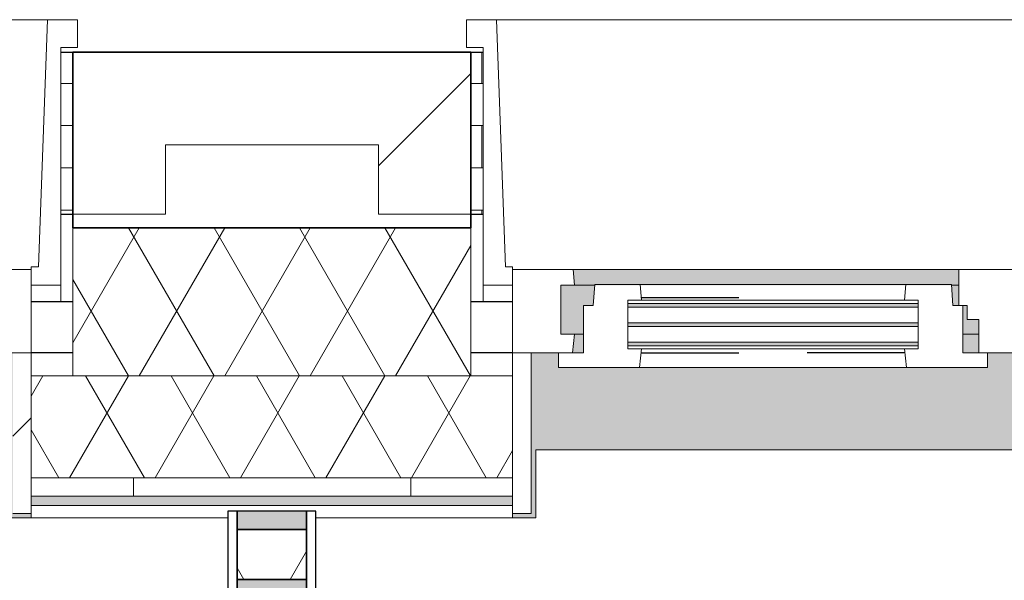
# Model space of a CAD drawing. Extents: x 3176 to 58266, y 1852 to 38199.
# Tile 53 of 256: x 11577 to 12642, y 36007 to 36613. Entities that reach past the tile are written whole.
import ezdxf

# ---------------------------------------------------------------- set-up
doc = ezdxf.new("R2010")
doc.units = 0
doc.header["$LTSCALE"] = 50
doc.linetypes.add('Onderlegger 1e verdieping$0$gestippeld', pattern=[6.35, 3.175, -3.175])
doc.layers.get('0').update_dxf_attribs({"linetype": 'CONTINUOUS'})
for name, color, linetype, lineweight in [('Onderlegger 1e verdieping$0$A-GLAZ', 8, 'CONTINUOUS', 25), ('Onderlegger 1e verdieping$0$A-GLAZ-GLAS', 8, 'CONTINUOUS', 25), ('Onderlegger 1e verdieping$0$A-WALL', 8, 'CONTINUOUS', 25), ('Onderlegger 1e verdieping$0$A-WALL-PATT', 8, 'CONTINUOUS', 50), ('Onderlegger 1e verdieping$0$I-WALL', 8, 'CONTINUOUS', 25)]:
    doc.layers.add(name, color=color, linetype=linetype, lineweight=lineweight)
pattern_1 = [(0, (4516.597, 40108.085), (0, 45.688), []), (90, (4516.6, 40108.08), (-105, 45.688), [45.688, -45.688])]

# ---------------------------------------------------------------- blocks, each defined once
blk = doc.blocks.new('Onderlegger 1e verdieping$0$22_KA_systeempanel_dicht - staal-V112-Plotview 1e Verdieping - schaal 1 op 100')
at = {"layer": 'Onderlegger 1e verdieping$0$A-GLAZ', "lineweight": 18}
h = blk.add_hatch(color=256, dxfattribs=at)
h.paths.add_polyline_path([(-47, -37.5), (-27, -37.5), (-27, 37.5), (-47, 37.5)], flags=0)
h.paths.add_polyline_path([(27, 37.5), (27, -37.5), (47, -37.5), (47, 37.5)], flags=0)
h = blk.add_hatch(dxfattribs=at)
h.set_pattern_fill('FP_140', color=256, style=0, pattern_type=2)
h.set_pattern_definition([(330, (-36035.2, 11849.93), (60, 103.92305), []), (30, (-36035.2, 11849.93), (-60, 103.92305), [])])
h.paths.add_polyline_path([(-27, -37.5), (27, -37.5), (27, 37.5), (-27, 37.5)], flags=0)
at = {"layer": 'Onderlegger 1e verdieping$0$A-GLAZ'}
for p, q in [((47, 47.5), (-47, 47.5)), ((-47, 47.5), (-47, 37.5)), ((47, 37.5), (47, 47.5)), ((-47, 37.5), (47, 37.5)), ((-27, 37.5), (-47, 37.5)), ((-47, 37.5), (-47, -37.5)), ((27, 37.5), (-27, 37.5)), ((-27, 37.5), (-27, -37.5)), ((-27, -37.5), (-27, 37.5)), ((27, -37.5), (27, 37.5)), ((47, 37.5), (27, 37.5)), ((27, 37.5), (27, -37.5)), ((47, -37.5), (47, 37.5)), ((47, -37.5), (-47, -37.5)), ((-47, -37.5), (-47, -47.5)), ((-47, -37.5), (-27, -37.5)), ((-27, -37.5), (27, -37.5)), ((27, -37.5), (47, -37.5)), ((47, -47.5), (47, -37.5)), ((-47, -47.5), (47, -47.5))]:
    blk.add_line(p, q, dxfattribs=at)
blk = doc.blocks.new('Onderlegger 1e verdieping$0$31_KA_Houten kozijn metselwerkgevel met draaiend deel verdieping - 31_KA_Houten kozijn metselwerkgevel met draaiend deel verdieping-V183-Plotview 1e Verdieping - schaal 1 op 100')
at = {"layer": 'Onderlegger 1e verdieping$0$A-GLAZ'}
blk.add_hatch(color=256, dxfattribs=at).paths.add_polyline_path([(631.5, 328.5), (631.5, 255), (-631.5, 255), (-631.5, 328.5), (-656.5, 328.5), (-656.5, 323.5), (-636.5, 323.5), (-636.5, 150), (143, 150), (143, 166), (607, 166), (607, 150), (636.5, 150), (636.5, 323.5), (656.5, 323.5), (656.5, 328.5), (636.5, 328.5)], flags=0)
at = {"layer": 'Onderlegger 1e verdieping$0$A-GLAZ', "lineweight": 18}
h = blk.add_hatch(dxfattribs=at)
h.set_pattern_fill('FP_260', color=256, style=0, pattern_type=2)
h.set_pattern_definition([(225, (12766.6, 36403.2), (212.132, -212.132), [])])
h.paths.add_polyline_path([(607, 150), (591.8, 150), (589.5, 129.8), (604.5, 129.8), (604.5, 77), (589.5, 77), (591.1, 60), (656.5, 60), (656.5, 150)], flags=0)
h.paths.add_polyline_path([(-656.5, 150), (-656.5, 60), (-591.1, 60), (-589.5, 77), (-604.5, 77), (-604.5, 129.8), (-589.5, 129.8), (-591.8, 150)], flags=0)
at = {"layer": 'Onderlegger 1e verdieping$0$A-GLAZ'}
h = blk.add_hatch(color=256, dxfattribs=at)
h.paths.add_polyline_path([(170, 150), (152.5, 150), (152.5, 129.8), (170, 129.8), (170, 145.8)], flags=0)
h.paths.add_polyline_path([(-591.8, 150), (-589.5, 129.8), (92, 129.8), (94.3, 150), (-589.5, 150)], flags=0)
h.paths.add_polyline_path([(591.8, 150), (580, 150), (580, 129.8), (589.5, 129.8), (591.3, 145.8)], flags=0)
h = blk.add_hatch(color=256, dxfattribs=at)
h.paths.add_polyline_path([(92, 129.8), (-604.5, 129.8), (-604.5, 126.3), (107, 126.3), (107, 129.8), (94.3, 129.8)], flags=0)
h.paths.add_polyline_path([(604.5, 129.8), (580, 129.8), (580, 99), (569.5, 99), (567.9, 77), (604.5, 77)], flags=0)
h.paths.add_polyline_path([(170, 129.8), (152.5, 129.8), (152.5, 114), (165, 114), (165, 99), (170, 99), (170, 126.3)], flags=0)
h.paths.add_polyline_path([(-311, 122.3), (-604.5, 122.3), (-604.5, 105.3), (107, 105.3), (107, 122.3), (-44.4, 122.3)], flags=0)
h.paths.add_polyline_path([(-311, 101.3), (-604.5, 101.3), (-604.5, 84.3), (107, 84.3), (107, 101.3), (-44.4, 101.3)], flags=0)
h.paths.add_polyline_path([(174, 99), (174, 77), (182.1, 77), (180.5, 99)], flags=0)
h.paths.add_polyline_path([(-594.4, 80.3), (-604.5, 80.3), (-604.5, 77), (107, 77), (107, 80.3), (-591.8, 80.3)], flags=0)
h = blk.add_hatch(color=256, dxfattribs=at)
h.paths.add_polyline_path([(589.5, 77), (174, 77), (174, 60), (591.1, 60)], flags=0)
h.paths.add_polyline_path([(92, 77), (-589.5, 77), (-591.1, 60), (93.6, 60), (93.1, 65.7)], flags=0)
at = {"layer": 'Onderlegger 1e verdieping$0$A-GLAZ', "lineweight": 18}
for p, q in [((636.5, 323.5), (636.5, 150)), ((656.5, 323.5), (636.5, 323.5)), ((656.5, 328.5), (656.5, 323.5)), ((656.5, 150), (656.5, 323.5)), ((143, 150), (94.3, 150)), ((152.5, 114), (152.5, 150)), ((591.8, 150), (589.5, 129.8)), ((656.5, 150), (607, 150)), ((636.5, 150), (656.5, 150)), ((656.5, 60), (656.5, 150)), ((152.5, 129.8), (170, 129.8)), ((580, 129.8), (589.5, 129.8)), ((589.5, 129.8), (604.5, 129.8)), ((604.5, 129.8), (604.5, 77)), ((165, 114), (152.5, 114)), ((165, 99), (165, 114)), ((170, 99), (165, 99)), ((174, 60), (174, 99)), ((688.5, 76.9), (688.5, 94.9)), ((182.1, 77), (174, 77)), ((589.5, 77), (567.9, 77)), ((604.5, 77), (589.5, 77)), ((589.5, 77), (591.1, 60)), ((656.5, 76.9), (688.5, 76.9)), ((656.5, 56.9), (656.5, 76.9)), ((688.5, 76.9), (688.5, -180.1)), ((93.6, 60), (174, 60)), ((174, 60), (591.1, 60)), ((591.1, 60), (656.5, 60)), ((664.2, 56.9), (656.5, 56.9)), ((673.9, -210.1), (664.2, 56.9)), ((688.5, -180.1), (706.5, -180.1)), ((706.5, -180.1), (706.5, -210.1)), ((673.9, -210.1), (-673.9, -210.1)), ((706.5, -210.1), (673.9, -210.1))]:
    blk.add_line(p, q, dxfattribs=at)
blk = doc.blocks.new('Onderlegger 1e verdieping$0$31_KA_Houten kozijn metselwerkgevel met draaiend deel verdieping - 31_KA_Houten kozijn metselwerkgevel met draaiend deel verdieping-V184-Plotview 1e Verdieping - schaal 1 op 100')
at = {"layer": 'Onderlegger 1e verdieping$0$A-GLAZ'}
blk.add_hatch(color=256, dxfattribs=at).paths.add_polyline_path([(631.5, 328.5), (631.5, 255), (-631.5, 255), (-631.5, 328.5), (-656.5, 328.5), (-656.5, 323.5), (-636.5, 323.5), (-636.5, 150), (143, 150), (143, 166), (607, 166), (607, 150), (636.5, 150), (636.5, 323.5), (656.5, 323.5), (656.5, 328.5), (636.5, 328.5)], flags=0)
at = {"layer": 'Onderlegger 1e verdieping$0$A-GLAZ', "lineweight": 18}
h = blk.add_hatch(dxfattribs=at)
h.set_pattern_fill('FP_261', color=256, style=0, pattern_type=2)
h.set_pattern_definition([(225, (10933.27, 36403.2), (212.132, -212.132), [])])
h.paths.add_polyline_path([(636.5, 323.5), (636.5, 150), (656.5, 150), (656.5, 323.5)], flags=0)
h.paths.add_polyline_path([(-636.5, 323.5), (-656.5, 323.5), (-656.5, 150), (-636.5, 150), (-636.5, 242.3)], flags=0)
for p, q in [((-656.5, 323.5), (-656.5, 328.5)), ((-636.5, 323.5), (-656.5, 323.5)), ((-656.5, 323.5), (-656.5, 150)), ((-656.5, 150), (-636.5, 150)), ((-591.8, 150), (-656.5, 150)), ((-656.5, 150), (-656.5, 60)), ((-688.5, 94.9), (-688.5, 76.9)), ((-656.5, 76.9), (-688.5, 76.9)), ((-688.5, 76.9), (-688.5, -180.1)), ((-656.5, 56.9), (-656.5, 76.9)), ((-673.9, -210.1), (-664.2, 56.9)), ((-664.2, 56.9), (-656.5, 56.9)), ((-656.5, 60), (-591.1, 60)), ((-688.5, -180.1), (-706.5, -180.1)), ((-706.5, -180.1), (-706.5, -210.1)), ((-706.5, -210.1), (-673.9, -210.1)), ((673.9, -210.1), (-673.9, -210.1))]:
    blk.add_line(p, q, dxfattribs=at)
blk = doc.blocks.new('Onderlegger 1e verdieping$0$31_KA_Houten kozijn draaiend deel metselwerkgevel - Type-V199-Plotview 1e Verdieping - schaal 1 op 100')
at = {"layer": 'Onderlegger 1e verdieping$0$A-GLAZ-GLAS', "lineweight": 18}
h = blk.add_hatch(dxfattribs=at)
h.set_pattern_fill('FP_274', color=256, style=0, pattern_type=2)
h.set_pattern_definition([(225, (12596.6, 36253.2), (707.107, -707.107), []), (315, (12596.6, 36253.2), (707.107, 707.107), [])])
h.paths.add_polyline_path([(437, 16), (349.3, 16), (347, -4.2), (362, -4.2), (362, -57), (347, -57), (348.6, -74), (397.8, -74), (399.5, -51), (410, -51), (410, 0), (437, 0)], flags=0)
h.paths.add_polyline_path([(52.2, 16), (-27, 16), (-27, 0), (0, 0), (0, -51), (10.5, -51), (12.2, -74), (61.4, -74), (63, -57), (48, -57), (48, -4.2), (63, -4.2), (60.7, 16)], flags=0)
at = {"layer": 'Onderlegger 1e verdieping$0$A-GLAZ', "lineweight": 18}
for p, q in [((60.7, 16), (-27, 16)), ((-27, 16), (-27, 0)), ((63, -4.2), (60.7, 16)), ((349.3, 16), (60.7, 16)), ((349.3, 16), (347, -4.2)), ((437, 16), (349.3, 16)), ((437, 0), (437, 16)), ((410, 0), (437, 0)), ((-27, 0), (0, 0)), ((0, 0), (0, -51)), ((48, -7.5), (48, -4.2)), ((48, -4.2), (63, -4.2)), ((63, -4.2), (347, -4.2)), ((347, -4.2), (362, -4.2)), ((362, -4.2), (362, -7.5)), ((410, -51), (410, 0)), ((48, -28.5), (48, -11.5)), ((362, -11.5), (362, -28.5)), ((48, -49.5), (48, -32.5)), ((362, -32.5), (362, -49.5)), ((0, -51), (10.5, -51)), ((10.5, -51), (12.2, -74)), ((397.8, -74), (399.5, -51)), ((399.5, -51), (410, -51)), ((48, -57), (48, -53.5)), ((63, -57), (48, -57)), ((61.4, -74), (63, -57)), ((347, -57), (63, -57)), ((362, -57), (347, -57)), ((347, -57), (348.6, -74)), ((362, -53.5), (362, -57)), ((12.2, -74), (61.4, -74)), ((61.4, -74), (348.6, -74)), ((348.6, -74), (397.8, -74))]:
    blk.add_line(p, q, dxfattribs=at)
at = {"layer": 'Onderlegger 1e verdieping$0$A-GLAZ', "linetype": 'Onderlegger 1e verdieping$0$gestippeld'}
blk.add_line((347.3, -60), (241.8, -60), dxfattribs=at)
at = {"layer": 'Onderlegger 1e verdieping$0$A-GLAZ-GLAS'}
for p, q in [((62.5, 0), (168.2, 0)), ((347.5, 0), (241.8, 0))]:
    blk.add_line(p, q, dxfattribs=at)
blk = doc.blocks.new('Onderlegger 1e verdieping$0$31_KA_Houten kozijn metselwerkgevel triple glas - Type-9950170-Plotview 1e Verdieping - schaal 1 op 100')
at = {"layer": 'Onderlegger 1e verdieping$0$A-GLAZ'}
for points in [[(135.2, 0), (0, 0), (0, -4), (314, -4), (314, 0)], [(135.2, -21), (0, -21), (0, -25), (314, -25), (314, -21)], [(314, -42), (0, -42), (0, -46), (314, -46)]]:
    blk.add_hatch(color=256, dxfattribs=at).paths.add_polyline_path(points, flags=0)
at = {"layer": 'Onderlegger 1e verdieping$0$A-GLAZ', "lineweight": 18}
for p, q in [((314, 0), (0, 0)), ((0, 0), (0, -4)), ((314, -4), (314, 0)), ((0, -4), (314, -4)), ((314, -21), (0, -21)), ((0, -21), (0, -25)), ((314, -25), (314, -21)), ((0, -25), (314, -25)), ((314, -42), (0, -42)), ((0, -42), (0, -46)), ((314, -46), (314, -42)), ((0, -46), (314, -46))]:
    blk.add_line(p, q, dxfattribs=at)
blk = doc.blocks.new('Onderlegger 1e verdieping$0$vensterbank tweede verdieping1 - vensterbank tweede verdieping-12034844-Plotview 1e Verdieping - schaal 1 op 100')
at = {"layer": 'Onderlegger 1e verdieping$0$A-GLAZ', "lineweight": 18}
for p, q in [((13398.1, 36148.2), (12135.1, 36148.2)), ((12135.1, 36148.2), (12135.1, 36074.7)), ((11802.4, 36074.7), (11564.8, 36074.7)), ((12135.1, 36074.7), (11897.4, 36074.7))]:
    blk.add_line(p, q, dxfattribs=at)
blk = doc.blocks.new('Onderlegger 1e verdieping')
at = {"layer": 'Onderlegger 1e verdieping$0$A-WALL-PATT', "lineweight": 18}
h = blk.add_hatch(dxfattribs=at)
h.set_pattern_fill('FP_2', color=256, angle=45, style=0, pattern_type=2)
h.set_pattern_definition([(45, (400, -4e-13), (-565.685, 565.685), []), (45, (600, -6e-13), (-565.685, 565.685), [])])
h.paths.add_polyline_path([(4731.8, 36403.2), (4731.8, 36578.2), (4516.6, 36578.2), (4516.6, 36478.2), (4631.8, 36478.2), (4631.8, 36403.2)], flags=0)
h.paths.add_polyline_path([(6146.4, 36403.2), (6234.8, 36403.2), (6234.8, 36478.2), (6465.1, 36478.2), (6465.1, 36403.2), (6565.1, 36403.2), (6565.1, 36578.2), (6134.8, 36578.2), (6134.8, 36403.2)], flags=0)
h.paths.add_polyline_path([(8012.5, 36403.2), (8068.1, 36403.2), (8068.1, 36478.2), (8298.4, 36478.2), (8298.4, 36403.2), (8398.4, 36403.2), (8398.4, 36578.2), (7968.1, 36578.2), (7968.1, 36403.2)], flags=0)
h.paths.add_polyline_path([(9878.6, 36403.2), (9901.4, 36403.2), (9901.4, 36478.2), (10131.8, 36478.2), (10131.8, 36403.2), (10231.8, 36403.2), (10231.8, 36578.2), (9801.4, 36578.2), (9801.4, 36403.2)], flags=0)
h.paths.add_polyline_path([(11634.8, 36403.2), (11734.8, 36403.2), (11734.8, 36478.2), (11965.1, 36478.2), (11965.1, 36403.2), (12065.1, 36403.2), (12065.1, 36578.2), (11634.8, 36578.2)], flags=0)
h.paths.add_polyline_path([(13568.1, 36403.2), (13568.1, 36478.2), (13798.4, 36478.2), (13798.4, 36403.2), (13898.4, 36403.2), (13898.4, 36578.2), (13468.1, 36578.2), (13468.1, 36403.2)], flags=0)
h.paths.add_polyline_path([(15631.8, 36403.2), (15731.8, 36403.2), (15731.8, 36578.2), (15301.4, 36578.2), (15301.4, 36403.2), (15401.4, 36403.2), (15401.4, 36478.2), (15631.8, 36478.2)], flags=0)
h.paths.add_polyline_path([(17465.1, 36403.2), (17565.1, 36403.2), (17565.1, 36578.2), (17134.8, 36578.2), (17134.8, 36403.2), (17234.8, 36403.2), (17234.8, 36478.2), (17465.1, 36478.2)], flags=0)
h.paths.add_polyline_path([(19068.1, 36403.2), (19068.1, 36478.2), (19642.3, 36478.2), (19642.3, 36578.2), (18968.1, 36578.2), (18968.1, 36403.2)], flags=0)
h.paths.add_polyline_path([(19742.3, 36478.2), (21286.6, 36478.2), (21286.6, 36578.2), (19742.3, 36578.2), (19742.3, 36508.6)], flags=0)
h = blk.add_hatch(dxfattribs=at)
h.set_pattern_fill('FP_4', color=256, style=0, pattern_type=2)
h.set_pattern_definition(pattern_1)
h.paths.add_polyline_path([(11621.8, 36403.2), (11634.8, 36403.2), (11634.8, 36578.2), (11621.8, 36578.2), (11621.8, 36454.7)], flags=0)
h.paths.add_polyline_path([(10231.8, 36403.2), (10244.8, 36403.2), (10244.8, 36578.2), (10231.8, 36578.2), (10231.8, 36478.2)], flags=0)
h = blk.add_hatch(dxfattribs=at)
h.set_pattern_fill('FP_4', color=256, style=0, pattern_type=2)
h.set_pattern_definition(pattern_1)
h.paths.add_polyline_path([(12065.1, 36403.2), (12078.1, 36403.2), (12078.1, 36578.2), (12065.1, 36578.2), (12065.1, 36478.2)], flags=0)
h.paths.add_polyline_path([(13455.1, 36403.2), (13468.1, 36403.2), (13468.1, 36578.2), (13455.1, 36578.2), (13455.1, 36478.2)], flags=0)
h = blk.add_hatch(dxfattribs=at)
h.set_pattern_fill('FP_3', color=256, angle=60, style=0, pattern_type=2)
h.set_pattern_definition([(240, (12901.59, 36538.2), (46.182, -80.0104), []), (300, (12809.19, 36538.2), (92.382, -0.0104), [])])
h.paths.add_polyline_path([(4516.6, 36228.2), (4731.8, 36228.2), (4731.8, 36388.2), (4516.6, 36388.2)], flags=0)
h.paths.add_polyline_path([(6565.1, 36228.2), (6565.1, 36388.2), (6134.8, 36388.2), (6134.8, 36228.2), (6413, 36228.2)], flags=0)
h.paths.add_polyline_path([(7968.1, 36228.2), (8398.4, 36228.2), (8398.4, 36388.2), (7968.1, 36388.2), (7968.1, 36374.5)], flags=0)
h.paths.add_polyline_path([(10145.2, 36228.2), (10231.8, 36228.2), (10231.8, 36388.2), (9801.4, 36388.2), (9801.4, 36228.2), (9878.6, 36228.2)], flags=0)
h.paths.add_polyline_path([(11634.8, 36228.2), (12065.1, 36228.2), (12065.1, 36388.2), (11634.8, 36388.2), (11634.8, 36374.5)], flags=0)
h.paths.add_polyline_path([(13610.8, 36228.2), (13898.4, 36228.2), (13898.4, 36388.2), (13468.1, 36388.2), (13468.1, 36228.2)], flags=0)
h.paths.add_polyline_path([(15301.4, 36228.2), (15731.8, 36228.2), (15731.8, 36388.2), (15301.4, 36388.2), (15301.4, 36374.5)], flags=0)
h.paths.add_polyline_path([(17134.8, 36228.2), (17565.1, 36228.2), (17565.1, 36388.2), (17134.8, 36388.2), (17134.8, 36374.5)], flags=0)
h.paths.add_polyline_path([(19209, 36228.2), (19642.3, 36228.2), (19642.3, 36388.2), (18968.1, 36388.2), (18968.1, 36228.2)], flags=0)
h.paths.add_polyline_path([(19742.3, 36228.2), (21286.6, 36228.2), (21286.6, 36388.2), (19742.3, 36388.2), (19742.3, 36281.6)], flags=0)
h = blk.add_hatch(dxfattribs=at)
h.set_pattern_fill('FP_324', color=256, angle=-300, style=0, pattern_type=2)
h.set_pattern_definition([(240, (11671.6, 36188.2), (46.182, -80.0104), []), (300, (11579.2, 36188.2), (92.382, -0.0104), [])])
h.paths.add_polyline_path([(18942.4, 36118.2), (19086.6, 36118.2), (19086.6, 36228.2), (18923.1, 36228.2), (18923.1, 36118.2)], flags=0)
h.paths.add_polyline_path([(17342.9, 36118.2), (17610.1, 36118.2), (17609.5, 36228.2), (17089.8, 36228.2), (17089.8, 36118.2)], flags=0)
h.paths.add_polyline_path([(15776.8, 36118.2), (15776.8, 36228.2), (15256.4, 36228.2), (15256.4, 36118.2)], flags=0)
h.paths.add_polyline_path([(13610.8, 36118.2), (13943.4, 36118.2), (13943.4, 36228.2), (13423.1, 36228.2), (13423.1, 36118.2)], flags=0)
h.paths.add_polyline_path([(11589.8, 36118.2), (12110.1, 36118.2), (12110.1, 36228.2), (11589.8, 36228.2), (11589.8, 36160.9)], flags=0)
h.paths.add_polyline_path([(9756.4, 36118.2), (10276.8, 36118.2), (10276.8, 36228.2), (9756.4, 36228.2), (9756.4, 36160.9)], flags=0)
h.paths.add_polyline_path([(8443.4, 36118.2), (8443.4, 36228.2), (7923.1, 36228.2), (7923.1, 36118.2)], flags=0)
h.paths.add_polyline_path([(6089.8, 36118.2), (6610.1, 36118.2), (6610.1, 36228.2), (6089.8, 36228.2), (6089.8, 36160.9)], flags=0)
h.paths.add_polyline_path([(4776.8, 36118.2), (4776.8, 36228.2), (4256.6, 36228.2), (4256.6, 36118.2), (4546.9, 36118.2)], flags=0)
h = blk.add_hatch(dxfattribs=at)
h.set_pattern_fill('FP_323', color=256, style=0, pattern_type=2)
h.set_pattern_definition([(90, (0, 0), (-300, 2e-14), [])])
h.paths.add_polyline_path([(18942.4, 36098.2), (19086.6, 36098.2), (19086.6, 36118.2), (18923.1, 36118.2), (18923.1, 36098.2)], flags=0)
h.paths.add_polyline_path([(17089.8, 36098.2), (17610.1, 36098.2), (17610.1, 36118.2), (17089.8, 36118.2)], flags=0)
h.paths.add_polyline_path([(15776.8, 36098.2), (15776.8, 36118.2), (15256.4, 36118.2), (15256.4, 36098.2)], flags=0)
h.paths.add_polyline_path([(13943.4, 36098.2), (13943.4, 36118.2), (13423.1, 36118.2), (13423.1, 36098.2), (13610.8, 36098.2)], flags=0)
h.paths.add_polyline_path([(12110.1, 36098.2), (12110.1, 36118.2), (11589.8, 36118.2), (11589.8, 36098.2), (12011.2, 36098.2)], flags=0)
h.paths.add_polyline_path([(9878.6, 36098.2), (10276.8, 36098.2), (10276.8, 36118.2), (9756.4, 36118.2), (9756.4, 36098.2)], flags=0)
h.paths.add_polyline_path([(8443.4, 36098.2), (8443.4, 36118.2), (7923.1, 36118.2), (7923.1, 36098.2)], flags=0)
h.paths.add_polyline_path([(6089.8, 36098.2), (6610.1, 36098.2), (6610.1, 36118.2), (6089.8, 36118.2)], flags=0)
h.paths.add_polyline_path([(4776.8, 36098.2), (4776.8, 36118.2), (4256.6, 36118.2), (4256.6, 36098.2), (4546.9, 36098.2)], flags=0)
h = blk.add_hatch(dxfattribs=at)
h.set_pattern_fill('FP_80', color=256, style=0, pattern_type=2)
h.set_pattern_definition([(0, (0, 0), (406.4, 101.6), [33.528, -271.272, 33.528, -271.272, -1625.6]), (0, (0, 0), (406.4, 101.6), [-609.6, 33.528, -576.072, 33.528, -271.272, -711.2]), (0, (0, 0), (406.4, 101.6), [-1524, 33.528, -169.672, 33.528, -474.472]), (120, (152.4, 50.8), (-291.18818, 301.15272), [33.528, -271.272, 33.528, -271.272, -1625.6]), (120, (152.4, 50.8), (-291.18818, 301.15272), [-609.6, 33.528, -576.072, 33.528, -271.272, -711.2]), (120, (152.4, 50.8), (-291.18818, 301.15272), [-1524, 33.528, -169.672, 33.528, -474.472]), (240, (203.2, 254), (-115.21182, -402.75272), [33.528, -271.272, 33.528, -271.272, -1625.6]), (240, (203.2, 254), (-115.21182, -402.75272), [-609.6, 33.528, -576.072, 33.528, -271.272, -711.2]), (240, (203.2, 254), (-115.21182, -402.75272), [-1524, 33.528, -169.672, 33.528, -474.472])])
h.paths.add_polyline_path([(19086.6, 36088.2), (19086.6, 36098.2), (18923.1, 36098.2), (18923.1, 36088.2), (18942.4, 36088.2)], flags=0)
h.paths.add_polyline_path([(17610.1, 36088.2), (17610.1, 36098.2), (17089.8, 36098.2), (17089.8, 36088.2), (17342.9, 36088.2)], flags=0)
h.paths.add_polyline_path([(15776.8, 36088.2), (15776.8, 36098.2), (15256.4, 36098.2), (15256.4, 36088.2)], flags=0)
h.paths.add_polyline_path([(13423.1, 36088.2), (13943.4, 36088.2), (13943.4, 36098.2), (13423.1, 36098.2)], flags=0)
h.paths.add_polyline_path([(12110.1, 36088.2), (12110.1, 36098.2), (11589.8, 36098.2), (11589.8, 36088.2), (12011.2, 36088.2)], flags=0)
h.paths.add_polyline_path([(9756.4, 36088.2), (10276.8, 36088.2), (10276.8, 36098.2), (9756.4, 36098.2)], flags=0)
h.paths.add_polyline_path([(7923.1, 36088.2), (8443.4, 36088.2), (8443.4, 36098.2), (7923.1, 36098.2)], flags=0)
h.paths.add_polyline_path([(6610.1, 36088.2), (6610.1, 36098.2), (6089.8, 36098.2), (6089.8, 36088.2)], flags=0)
h.paths.add_polyline_path([(4776.8, 36088.2), (4776.8, 36098.2), (4256.6, 36098.2), (4256.6, 36088.2), (4546.9, 36088.2)], flags=0)
at = {"layer": 'Onderlegger 1e verdieping$0$A-WALL'}
for p, q in [((11621.8, 36578.2), (11634.8, 36578.2)), ((12065.1, 36578.2), (12078.1, 36578.2)), ((11621.8, 36403.2), (11634.8, 36403.2)), ((12065.1, 36403.2), (12078.1, 36403.2)), ((11634.8, 36308.3), (11589.8, 36308.3)), ((12110.1, 36308.3), (12065.1, 36308.3)), ((11634.8, 36253.2), (11589.8, 36253.2)), ((12110.1, 36253.2), (12065.1, 36253.2))]:
    blk.add_line(p, q, dxfattribs=at)
at = {"layer": 'Onderlegger 1e verdieping$0$A-WALL', "lineweight": 35}
for p, q in [((12065.1, 36578.2), (11634.8, 36578.2)), ((11634.8, 36578.2), (11634.8, 36388.2)), ((12065.1, 36388.2), (12065.1, 36578.2)), ((12065.1, 36388.2), (11634.8, 36388.2))]:
    blk.add_line(p, q, dxfattribs=at)
at = {"layer": 'Onderlegger 1e verdieping$0$A-WALL', "lineweight": 18}
for p, q in [((11734.8, 36478.2), (11734.8, 36403.2)), ((11965.1, 36478.2), (11734.8, 36478.2)), ((11965.1, 36403.2), (11965.1, 36478.2)), ((11634.8, 36403.2), (11734.8, 36403.2)), ((11965.1, 36403.2), (12065.1, 36403.2)), ((11634.8, 36388.2), (11634.8, 36228.2)), ((12065.1, 36228.2), (12065.1, 36388.2))]:
    blk.add_line(p, q, dxfattribs=at)
at = {"layer": 'Onderlegger 1e verdieping$0$I-WALL', "lineweight": 18}
for p, q in [((12110.1, 36228.2), (11589.8, 36228.2)), ((12110.1, 36118.2), (11589.8, 36118.2)), ((12110.1, 36098.2), (11589.8, 36098.2)), ((11589.8, 36088.2), (12110.1, 36088.2))]:
    blk.add_line(p, q, dxfattribs=at)
at = {"layer": 'Onderlegger 1e verdieping$0$A-GLAZ', "rotation": 180}
for name, p in [('Onderlegger 1e verdieping$0$31_KA_Houten kozijn metselwerkgevel met draaiend deel verdieping - 31_KA_Houten kozijn metselwerkgevel met draaiend deel verdieping-V184-Plotview 1e Verdieping - schaal 1 op 100', (10933.3, 36403.2)), ('Onderlegger 1e verdieping$0$31_KA_Houten kozijn metselwerkgevel met draaiend deel verdieping - 31_KA_Houten kozijn metselwerkgevel met draaiend deel verdieping-V183-Plotview 1e Verdieping - schaal 1 op 100', (12766.6, 36403.2)), ('Onderlegger 1e verdieping$0$31_KA_Houten kozijn draaiend deel metselwerkgevel - Type-V199-Plotview 1e Verdieping - schaal 1 op 100', (12596.6, 36253.2)), ('Onderlegger 1e verdieping$0$31_KA_Houten kozijn metselwerkgevel triple glas - Type-9950170-Plotview 1e Verdieping - schaal 1 op 100', (12548.6, 36260.7))]:
    blk.add_blockref(name, p, dxfattribs=at)
at = {"layer": 'Onderlegger 1e verdieping$0$A-GLAZ'}
blk.add_blockref('Onderlegger 1e verdieping$0$vensterbank tweede verdieping1 - vensterbank tweede verdieping-12034844-Plotview 1e Verdieping - schaal 1 op 100', (0, 0), dxfattribs=at)
at = {"layer": 'Onderlegger 1e verdieping$0$A-GLAZ', "lineweight": 18, "rotation": 90}
blk.add_blockref('Onderlegger 1e verdieping$0$22_KA_systeempanel_dicht - staal-V112-Plotview 1e Verdieping - schaal 1 op 100', (11849.9, 36035.2), dxfattribs=at)

msp = doc.modelspace()

# ---------------------------------------------------------------- block references
msp.add_blockref('Onderlegger 1e verdieping', (0, 0))

doc.saveas('drawing.dxf')
